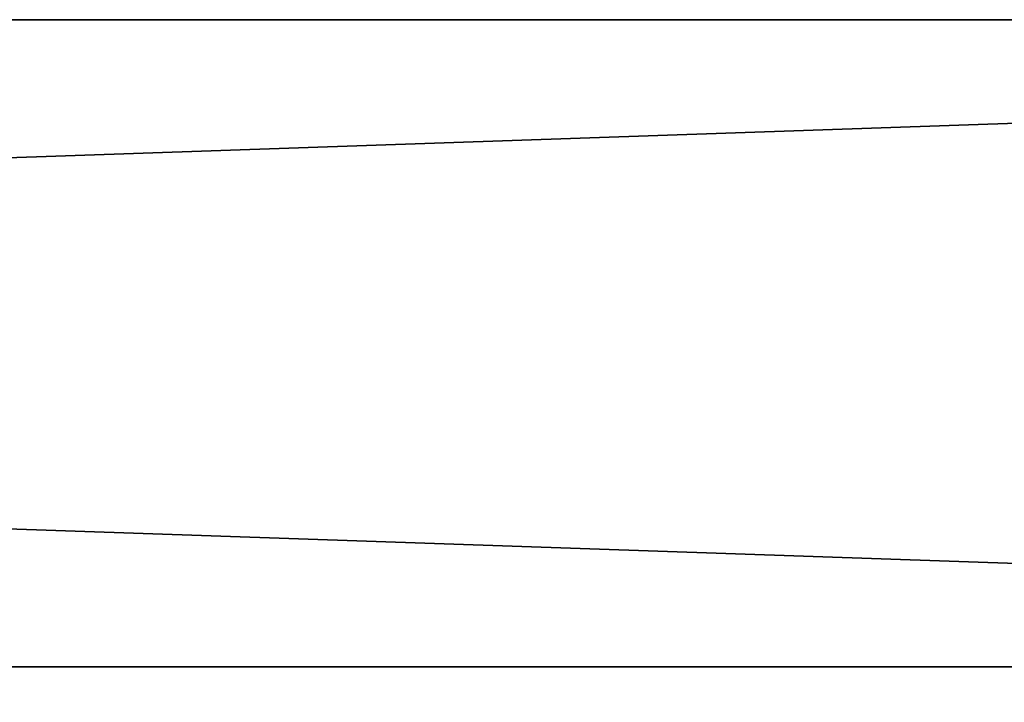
# Model space of a CAD drawing. Extents: x -200 to 200, y -831 to 754.
# Tile 252 of 256: x 92 to 109, y 681 to 693. Entities that reach past the tile are written whole.
import ezdxf

# ---------------------------------------------------------------- set-up
doc = ezdxf.new("R2010")
doc.units = 0
doc.header["$LTSCALE"] = 5.599365
doc.layers.add('15', color=7, linetype='CONTINUOUS')
doc.layers.add('16', color=7, linetype='CONTINUOUS')

msp = doc.modelspace()

# ---------------------------------------------------------------- linework, layer by layer
at = {"layer": '15', "color": 7, "linetype": 'CONTINUOUS'}
for points in [[(160, 682, -11), (160, 671), (-160, 682, -11), (160, 682, -11)], [(160, 671), (160, 682, 11), (-160, 671), (160, 671)], [(-160, 682, -11), (160, 671), (-160, 671), (-160, 682, -11)], [(160, 682, 11), (-160, 682, 11), (-160, 671), (160, 682, 11)]]:
    msp.add_3dface(points, dxfattribs=at)
at = {"layer": '16', "color": 7, "linetype": 'CONTINUOUS'}
for points in [[(160, 682, 11), (160, 693), (-160, 682, 11), (160, 682, 11)], [(160, 682, -11), (-160, 682, -11), (-160, 693), (160, 682, -11)], [(160, 693), (160, 682, -11), (-160, 693), (160, 693)], [(160, 693), (-160, 693), (-160, 682, 11), (160, 693)]]:
    msp.add_3dface(points, dxfattribs=at)

doc.saveas('drawing.dxf')
